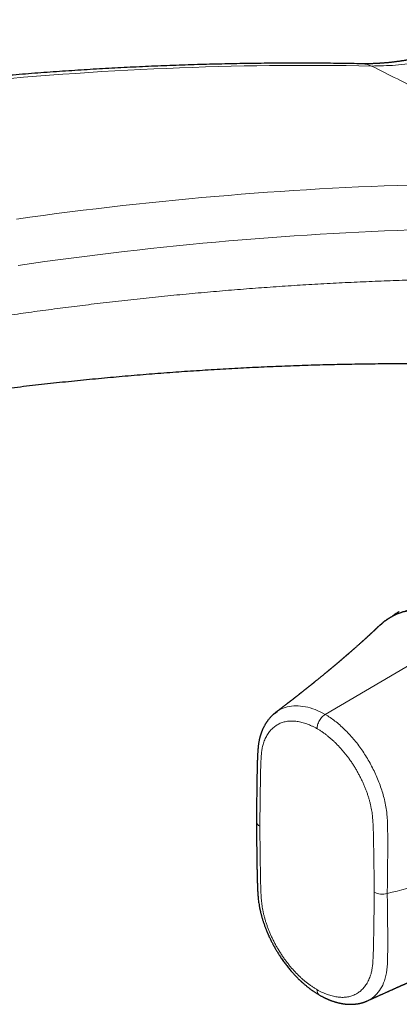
# Model space of a CAD drawing. Header units: millimetres. Extents: x 8 to 757, y 12 to 538.
# Tile 14 of 45: x 649 to 681, y 113 to 197. Entities that reach past the tile are written whole.
import ezdxf

# ---------------------------------------------------------------- set-up
doc = ezdxf.new("R2010")
doc.units = ezdxf.units.MM

msp = doc.modelspace()

# ---------------------------------------------------------------- linework, layer by layer
at = {"color": 7, "linetype": 'Continuous', "lineweight": 30}
for p, q in [((677.662, 193.131), (677.673, 193.131)), ((670.216, 137.875), (670.32, 137.951))]:
    msp.add_line(p, q, dxfattribs=at)
at = {"color": 252, "linetype": 'Continuous', "lineweight": 0}
msp.add_line((687.331, 145.336), (674.528, 137.817), dxfattribs=at)
at = {"color": 252, "linetype": 'Continuous', "lineweight": 0, "flags": 128}
for points in [[(678.455, 192.943), (677.378, 192.963), (676.3, 192.978), (675.22, 192.989), (674.139, 192.996), (673.056, 192.998), (671.972, 192.996), (670.886, 192.991), (669.799, 192.98), (668.711, 192.966), (667.621, 192.947), (666.529, 192.925), (665.436, 192.898), (664.342, 192.866), (663.247, 192.831), (662.15, 192.791), (661.051, 192.747), (659.952, 192.699), (658.851, 192.647), (657.748, 192.59), (656.644, 192.53), (655.539, 192.465), (654.433, 192.395), (653.325, 192.322), (652.216, 192.244), (651.105, 192.162), (649.994, 192.076), (648.881, 191.986), (647.766, 191.892)], [(648.293, 179.931), (649.425, 180.088), (650.557, 180.241), (651.687, 180.391), (652.816, 180.536), (653.944, 180.676), (655.071, 180.813), (656.196, 180.945), (657.321, 181.073), (658.444, 181.197), (659.566, 181.317), (660.686, 181.433), (661.806, 181.544), (662.924, 181.651), (664.041, 181.754), (665.156, 181.853), (666.27, 181.947), (667.383, 182.038), (668.495, 182.124), (669.606, 182.205), (670.715, 182.283), (671.823, 182.356), (672.929, 182.426), (674.034, 182.491), (675.138, 182.551), (676.24, 182.608), (677.341, 182.66), (678.441, 182.708), (679.54, 182.752), (680.637, 182.792), (681.732, 182.827)], [(681.756, 179.004), (680.664, 178.964), (679.571, 178.92), (678.476, 178.873), (677.38, 178.82), (676.283, 178.764), (675.184, 178.704), (674.084, 178.639), (672.983, 178.57), (671.88, 178.497), (670.776, 178.42), (669.67, 178.338), (668.564, 178.253), (667.456, 178.163), (666.346, 178.069), (665.236, 177.97), (664.124, 177.868), (663.011, 177.761), (661.897, 177.651), (660.781, 177.536), (659.665, 177.416), (658.547, 177.293), (657.427, 177.165), (656.307, 177.034), (655.185, 176.898), (654.063, 176.758), (652.939, 176.613), (651.814, 176.465), (650.687, 176.312), (649.56, 176.155), (648.431, 175.994)]]:
    msp.add_lwpolyline(points, dxfattribs=at)
at = {"color": 252, "linetype": 'Continuous', "lineweight": 0}
for centre, radius, start, end in [((669.175, 128.754), 0.496, 185.16444, 246.07063), ((679.392, 124.09), 1.564, 242.97527, 284.93084)]:
    msp.add_arc(centre, radius, start, end, dxfattribs=at)
at = {"color": 7, "linetype": 'Continuous', "lineweight": 30}
for points, knots in [([(691.169, 196.884), (691.169, 196.884), (691.164, 196.882), (691.154, 196.877), (691.136, 196.868), (691.113, 196.856), (691.085, 196.841), (691.049, 196.822), (691.004, 196.799), (690.951, 196.772), (690.893, 196.743), (690.81, 196.701), (690.707, 196.648), (690.586, 196.588), (690.476, 196.533), (690.372, 196.482), (690.269, 196.431), (690.184, 196.39), (690.12, 196.358), (690.078, 196.338), (690.04, 196.32), (690.01, 196.305), (689.987, 196.294), (689.968, 196.285), (689.946, 196.274), (689.913, 196.259), (689.87, 196.238), (689.816, 196.212), (689.751, 196.182), (689.676, 196.146), (689.565, 196.094), (689.42, 196.026), (689.239, 195.943), (689.097, 195.878), (688.998, 195.833), (688.944, 195.809), (688.89, 195.785), (688.835, 195.76), (688.782, 195.737), (688.735, 195.716), (688.696, 195.699), (688.666, 195.686), (688.643, 195.676), (688.623, 195.667), (688.6, 195.657), (688.572, 195.645), (688.539, 195.63), (688.483, 195.606), (688.406, 195.572), (688.31, 195.531), (688.213, 195.49), (688.118, 195.449), (687.975, 195.389), (687.784, 195.31), (687.609, 195.239), (687.5, 195.195), (687.458, 195.178), (687.423, 195.164), (687.395, 195.153), (687.373, 195.145), (687.356, 195.138), (687.338, 195.131), (687.314, 195.121), (687.28, 195.108), (687.235, 195.09), (687.18, 195.068), (687.117, 195.044), (687.051, 195.018), (686.973, 194.988), (686.886, 194.955), (686.793, 194.92), (686.711, 194.889), (686.641, 194.863), (686.58, 194.84), (686.522, 194.819), (686.465, 194.798), (686.409, 194.777), (686.355, 194.758), (686.311, 194.742), (686.276, 194.73), (686.25, 194.72), (686.224, 194.711), (686.195, 194.7), (686.159, 194.688), (686.118, 194.673), (686.072, 194.657), (686.02, 194.639), (685.917, 194.603), (685.766, 194.551), (685.615, 194.5), (685.513, 194.466), (685.459, 194.448), (685.412, 194.433), (685.372, 194.42), (685.34, 194.409), (685.309, 194.399), (685.276, 194.388), (685.232, 194.374), (685.176, 194.357), (685.108, 194.335), (685.033, 194.311), (684.954, 194.287), (684.768, 194.229), (684.59, 194.176), (684.422, 194.127), (684.372, 194.113), (684.33, 194.101), (684.296, 194.091), (684.272, 194.084), (684.253, 194.079), (684.234, 194.074), (684.208, 194.066), (684.176, 194.057), (684.096, 194.035), (683.978, 194.002), (683.823, 193.961), (683.705, 193.93), (683.617, 193.907), (683.56, 193.892), (683.504, 193.878), (683.451, 193.865), (683.403, 193.853), (683.362, 193.842), (683.324, 193.833), (683.284, 193.823), (683.235, 193.811), (683.175, 193.797), (683.108, 193.78), (683.038, 193.764), (682.969, 193.748), (682.902, 193.732), (682.837, 193.717), (682.774, 193.703), (682.714, 193.69), (682.657, 193.677), (682.603, 193.665), (682.554, 193.655), (682.507, 193.644), (682.459, 193.634), (682.407, 193.623), (682.347, 193.611), (682.28, 193.597), (682.208, 193.582), (682.139, 193.569), (682.075, 193.556), (682.014, 193.544), (681.956, 193.533), (681.905, 193.523), (681.862, 193.515), (681.826, 193.509), (681.794, 193.503), (681.76, 193.496), (681.723, 193.49), (681.68, 193.482), (681.634, 193.474), (681.576, 193.464), (681.506, 193.451), (681.425, 193.438), (681.344, 193.424), (681.264, 193.411), (681.196, 193.4), (681.138, 193.391), (681.089, 193.384), (681.041, 193.376), (680.991, 193.369), (680.911, 193.357), (680.805, 193.342), (680.678, 193.324), (680.551, 193.307), (680.423, 193.291), (680.297, 193.276), (680.176, 193.262), (680.056, 193.249), (679.927, 193.236), (679.79, 193.223), (679.645, 193.209), (679.522, 193.199), (679.423, 193.191), (679.348, 193.186), (679.273, 193.181), (679.2, 193.176), (679.122, 193.171), (679.035, 193.166), (678.933, 193.16), (678.824, 193.155), (678.712, 193.15), (678.604, 193.146), (678.5, 193.142), (678.41, 193.14), (678.332, 193.138), (678.263, 193.137), (678.195, 193.135), (678.131, 193.135), (678.078, 193.134), (678.033, 193.134), (677.991, 193.134), (677.941, 193.133), (677.883, 193.133), (677.817, 193.134), (677.742, 193.134), (677.689, 193.135), (677.661, 193.135)], [0, 0, 0, 0, 0.000005, 0.000858, 0.002072, 0.003646, 0.00558, 0.007874, 0.011041, 0.014708, 0.018759, 0.02273, 0.031672, 0.039891, 0.047385, 0.054238, 0.061229, 0.068555, 0.071524, 0.074535, 0.077184, 0.079265, 0.080779, 0.081725, 0.083206, 0.085423, 0.088381, 0.09208, 0.096519, 0.1017, 0.10761, 0.11932, 0.131773, 0.14497, 0.148622, 0.152328, 0.156087, 0.159899, 0.163721, 0.167053, 0.169746, 0.171803, 0.173274, 0.174462, 0.176019, 0.177955, 0.180268, 0.182959, 0.189614, 0.196341, 0.203034, 0.209695, 0.216323, 0.232902, 0.24968, 0.252969, 0.255891, 0.258346, 0.260336, 0.261859, 0.262918, 0.264003, 0.265554, 0.268049, 0.271223, 0.275077, 0.279609, 0.284433, 0.289096, 0.296097, 0.302699, 0.308902, 0.31338, 0.317639, 0.321787, 0.325845, 0.329813, 0.33369, 0.337177, 0.339351, 0.341033, 0.342738, 0.344859, 0.347397, 0.350295, 0.353594, 0.357295, 0.361372, 0.375842, 0.3896, 0.393828, 0.397824, 0.401245, 0.404081, 0.406332, 0.408298, 0.410694, 0.413548, 0.417786, 0.422747, 0.428386, 0.434171, 0.43995, 0.468759, 0.473063, 0.476753, 0.47982, 0.482263, 0.484084, 0.485107, 0.486452, 0.488317, 0.490701, 0.4936, 0.505781, 0.516748, 0.527642, 0.531931, 0.53618, 0.54039, 0.544405, 0.547953, 0.550978, 0.553568, 0.556413, 0.559856, 0.564496, 0.569768, 0.575008, 0.580132, 0.585142, 0.590036, 0.594794, 0.599266, 0.603614, 0.607617, 0.611303, 0.614829, 0.618252, 0.622035, 0.626648, 0.631836, 0.637305, 0.642922, 0.647441, 0.652051, 0.656645, 0.660711, 0.663839, 0.666494, 0.668771, 0.671297, 0.674187, 0.677441, 0.68104, 0.684763, 0.690845, 0.697081, 0.703472, 0.70973, 0.715397, 0.719431, 0.723096, 0.726686, 0.730605, 0.734857, 0.745364, 0.755168, 0.764796, 0.775268, 0.785332, 0.794486, 0.804026, 0.813818, 0.825186, 0.836794, 0.848811, 0.854699, 0.860738, 0.866928, 0.872912, 0.878365, 0.886096, 0.894044, 0.903343, 0.912715, 0.921646, 0.930114, 0.938341, 0.943791, 0.949589, 0.955376, 0.960767, 0.965762, 0.96857, 0.972037, 0.976212, 0.981095, 0.986687, 0.992988, 1, 1, 1, 1]), ([(677.673, 193.134), (677.367, 193.14), (676.721, 193.152), (675.735, 193.167), (674.714, 193.178), (673.692, 193.186), (672.669, 193.19), (671.644, 193.19), (670.618, 193.186), (669.591, 193.179), (668.562, 193.167), (667.532, 193.152), (666.501, 193.134), (665.469, 193.111), (664.435, 193.085), (663.4, 193.055), (662.364, 193.022), (661.327, 192.984), (660.288, 192.943), (659.249, 192.898), (658.208, 192.849), (657.165, 192.797), (656.122, 192.741), (655.077, 192.681), (654.032, 192.617), (652.985, 192.55), (651.937, 192.478), (650.887, 192.403), (649.837, 192.325), (648.785, 192.242), (647.733, 192.156), (646.679, 192.066), (645.624, 191.973), (644.568, 191.875), (643.511, 191.774), (642.452, 191.669), (641.393, 191.56), (640.333, 191.448), (639.271, 191.332), (638.208, 191.212), (637.145, 191.088), (636.08, 190.961), (635.014, 190.83), (633.947, 190.695), (632.879, 190.557), (631.81, 190.414), (630.74, 190.268), (629.669, 190.118), (628.597, 189.965), (627.524, 189.808), (626.45, 189.647), (625.375, 189.482), (624.299, 189.314), (623.222, 189.141), (622.144, 188.966), (621.065, 188.786), (619.985, 188.603), (618.904, 188.416), (617.823, 188.225), (616.74, 188.03), (615.656, 187.832), (614.572, 187.63), (613.486, 187.424), (612.4, 187.215), (611.313, 187.002), (610.224, 186.785), (609.135, 186.565), (608.045, 186.34), (606.955, 186.112), (605.863, 185.881), (604.77, 185.645), (603.677, 185.406), (602.583, 185.164), (601.488, 184.917), (600.392, 184.667), (599.295, 184.413), (598.197, 184.156), (597.099, 183.894), (596, 183.629), (594.9, 183.361), (593.799, 183.088), (592.698, 182.812), (591.596, 182.533), (590.492, 182.249), (589.389, 181.962), (588.284, 181.672), (587.179, 181.377), (586.073, 181.079), (584.966, 180.777), (583.859, 180.472), (582.75, 180.163), (581.642, 179.85), (580.532, 179.534), (579.422, 179.214), (578.311, 178.89), (577.199, 178.562), (576.087, 178.231), (574.974, 177.897), (573.86, 177.558), (572.746, 177.216), (571.631, 176.871), (570.516, 176.521), (569.399, 176.168), (568.283, 175.812), (567.481, 175.554), (567.052, 175.414), (566.996, 175.396)], [0, 0, 0, 0, 0.00875, 0.018442, 0.028134, 0.037827, 0.04752, 0.057213, 0.066907, 0.076601, 0.086295, 0.095989, 0.105684, 0.115379, 0.125074, 0.13477, 0.144466, 0.154162, 0.163859, 0.173555, 0.183252, 0.192949, 0.202647, 0.212345, 0.222043, 0.231741, 0.24144, 0.251139, 0.260838, 0.270537, 0.280237, 0.289936, 0.299637, 0.309337, 0.319037, 0.328738, 0.338439, 0.348141, 0.357842, 0.367544, 0.377246, 0.386948, 0.39665, 0.406353, 0.416056, 0.425759, 0.435462, 0.445166, 0.454869, 0.464573, 0.474277, 0.483981, 0.493686, 0.503391, 0.513095, 0.5228, 0.532506, 0.542211, 0.551917, 0.561622, 0.571328, 0.581034, 0.590741, 0.600447, 0.610154, 0.61986, 0.629567, 0.639275, 0.648982, 0.658689, 0.668397, 0.678104, 0.687812, 0.69752, 0.707228, 0.716937, 0.726645, 0.736354, 0.746062, 0.755771, 0.76548, 0.775189, 0.784898, 0.794608, 0.804317, 0.814027, 0.823736, 0.833446, 0.843156, 0.852866, 0.862576, 0.872286, 0.881997, 0.891707, 0.901418, 0.911128, 0.920839, 0.93055, 0.940261, 0.949972, 0.959683, 0.969394, 0.979105, 0.988816, 0.998528, 1, 1, 1, 1]), ([(588.909, 152.965), (589.05, 153.008), (589.55, 153.159), (590.407, 153.417), (591.48, 153.737), (592.552, 154.052), (593.624, 154.365), (594.694, 154.673), (595.764, 154.978), (596.833, 155.28), (597.901, 155.578), (598.969, 155.872), (600.036, 156.163), (601.101, 156.45), (602.167, 156.733), (603.231, 157.013), (604.294, 157.29), (605.357, 157.562), (606.418, 157.831), (607.479, 158.097), (608.539, 158.358), (609.598, 158.617), (610.657, 158.871), (611.714, 159.122), (612.771, 159.37), (613.826, 159.613), (614.881, 159.853), (615.935, 160.09), (616.988, 160.323), (618.04, 160.552), (619.091, 160.778), (620.141, 161), (621.19, 161.218), (622.239, 161.433), (623.286, 161.644), (624.333, 161.851), (625.378, 162.055), (626.423, 162.256), (627.466, 162.452), (628.509, 162.645), (629.55, 162.834), (630.591, 163.02), (631.63, 163.202), (632.669, 163.38), (633.707, 163.555), (634.743, 163.726), (635.779, 163.894), (636.813, 164.058), (637.847, 164.218), (638.879, 164.374), (639.91, 164.527), (640.941, 164.677), (641.97, 164.822), (642.998, 164.964), (644.025, 165.102), (645.051, 165.237), (646.076, 165.368), (647.1, 165.495), (648.123, 165.619), (649.145, 165.739), (650.166, 165.856), (651.185, 165.968), (652.203, 166.077), (653.221, 166.183), (654.237, 166.285), (655.252, 166.383), (656.266, 166.477), (657.278, 166.568), (658.29, 166.655), (659.3, 166.739), (660.309, 166.818), (661.317, 166.895), (662.324, 166.967), (663.33, 167.036), (664.334, 167.101), (665.338, 167.163), (666.34, 167.22), (667.341, 167.275), (668.34, 167.325), (669.339, 167.372), (670.336, 167.415), (671.332, 167.455), (672.327, 167.491), (673.32, 167.523), (674.313, 167.551), (675.304, 167.576), (676.293, 167.597), (677.282, 167.615), (678.269, 167.629), (679.255, 167.639), (680.24, 167.645), (681.223, 167.648), (682.205, 167.647), (683.186, 167.643), (684.166, 167.635), (685.144, 167.623), (686.121, 167.607), (687.096, 167.588), (688.07, 167.565), (689.043, 167.539), (690.015, 167.508), (690.985, 167.474), (691.954, 167.437), (692.921, 167.396), (693.887, 167.351), (694.852, 167.302), (695.815, 167.25), (696.777, 167.194), (697.738, 167.134), (698.697, 167.071), (699.655, 167.004), (700.611, 166.933), (701.566, 166.859), (702.52, 166.781), (703.447, 166.702), (704.056, 166.646), (704.347, 166.62)], [0, 0, 0, 0, 0.003477, 0.012266, 0.021055, 0.029844, 0.038634, 0.047424, 0.056214, 0.065004, 0.073796, 0.082587, 0.091379, 0.100171, 0.108963, 0.117756, 0.12655, 0.135343, 0.144138, 0.152932, 0.161727, 0.170523, 0.179319, 0.188115, 0.196912, 0.205709, 0.214507, 0.223306, 0.232105, 0.240904, 0.249704, 0.258504, 0.267306, 0.276107, 0.284909, 0.293712, 0.302515, 0.311319, 0.320124, 0.328929, 0.337735, 0.346541, 0.355348, 0.364156, 0.372964, 0.381773, 0.390583, 0.399393, 0.408204, 0.417016, 0.425829, 0.434642, 0.443456, 0.452271, 0.461087, 0.469903, 0.47872, 0.487538, 0.496357, 0.505176, 0.513997, 0.522818, 0.53164, 0.540463, 0.549287, 0.558112, 0.566937, 0.575764, 0.584591, 0.59342, 0.602249, 0.611079, 0.619911, 0.628743, 0.637576, 0.64641, 0.655245, 0.664081, 0.672919, 0.681757, 0.690596, 0.699437, 0.708278, 0.71712, 0.725964, 0.734809, 0.743654, 0.752501, 0.761349, 0.770199, 0.779049, 0.7879, 0.796753, 0.805607, 0.814462, 0.823318, 0.832175, 0.841034, 0.849894, 0.858755, 0.867617, 0.876481, 0.885345, 0.894211, 0.903079, 0.911947, 0.920817, 0.929688, 0.938561, 0.947434, 0.95631, 0.965186, 0.974064, 0.982943, 0.991823, 1, 1, 1, 1]), ([(687.533, 145.358), (687.508, 145.372), (687.459, 145.4), (687.39, 145.439), (687.326, 145.475), (687.264, 145.509), (687.199, 145.544), (687.115, 145.589), (687.012, 145.643), (686.888, 145.707), (686.745, 145.778), (686.586, 145.854), (686.415, 145.933), (686.247, 146.007), (686.096, 146.071), (685.965, 146.124), (685.856, 146.167), (685.77, 146.2), (685.706, 146.223), (685.664, 146.239), (685.628, 146.252), (685.6, 146.262), (685.576, 146.27), (685.551, 146.279), (685.519, 146.291), (685.476, 146.305), (685.424, 146.323), (685.362, 146.344), (685.292, 146.367), (685.219, 146.39), (685.147, 146.412), (685.053, 146.44), (684.94, 146.473), (684.811, 146.508), (684.693, 146.538), (684.585, 146.564), (684.486, 146.587), (684.394, 146.607), (684.318, 146.623), (684.255, 146.636), (684.206, 146.645), (684.163, 146.653), (684.125, 146.66), (684.084, 146.667), (684.035, 146.675), (683.975, 146.685), (683.897, 146.697), (683.801, 146.711), (683.69, 146.725), (683.576, 146.737), (683.458, 146.749), (683.338, 146.758), (683.236, 146.764), (683.156, 146.768), (683.102, 146.77), (683.056, 146.772), (683.019, 146.773), (682.992, 146.773), (682.973, 146.773), (682.956, 146.774), (682.935, 146.774), (682.909, 146.774), (682.858, 146.774), (682.785, 146.774), (682.692, 146.772), (682.599, 146.769), (682.507, 146.764), (682.416, 146.759), (682.327, 146.752), (682.24, 146.744), (682.148, 146.734), (682.053, 146.722), (681.956, 146.708), (681.861, 146.694), (681.765, 146.677), (681.645, 146.654), (681.505, 146.624), (681.35, 146.585), (681.201, 146.544), (681.058, 146.5), (680.92, 146.453), (680.792, 146.406), (680.672, 146.358), (680.558, 146.309), (680.443, 146.257), (680.326, 146.2), (680.226, 146.148), (680.141, 146.102), (680.073, 146.064), (680.007, 146.025), (679.95, 145.99), (679.902, 145.96), (679.863, 145.936), (679.828, 145.912), (679.785, 145.884), (679.733, 145.849), (679.67, 145.805), (679.601, 145.755), (679.528, 145.701), (679.453, 145.641), (679.383, 145.585), (679.321, 145.533), (679.267, 145.487), (679.217, 145.442), (679.174, 145.403), (679.139, 145.371), (679.113, 145.346), (679.093, 145.328), (679.082, 145.317), (679.079, 145.314)], [0, 0, 0, 0, 0.008051, 0.015236, 0.021595, 0.027998, 0.034799, 0.041998, 0.054113, 0.067211, 0.080832, 0.098908, 0.116784, 0.134463, 0.151879, 0.164187, 0.175731, 0.18651, 0.191325, 0.195898, 0.199723, 0.202705, 0.204847, 0.207206, 0.210629, 0.215114, 0.220663, 0.227275, 0.234805, 0.242735, 0.250418, 0.257855, 0.272696, 0.286447, 0.299105, 0.310672, 0.321278, 0.331144, 0.340272, 0.346119, 0.351575, 0.356207, 0.359938, 0.36413, 0.369469, 0.375956, 0.383592, 0.395252, 0.407441, 0.420038, 0.433043, 0.446454, 0.460271, 0.467295, 0.473369, 0.478488, 0.482652, 0.48586, 0.487711, 0.489309, 0.491579, 0.494574, 0.498293, 0.508815, 0.519546, 0.530231, 0.540869, 0.551399, 0.561766, 0.571969, 0.582007, 0.594183, 0.60571, 0.616659, 0.628134, 0.64051, 0.660113, 0.679334, 0.69799, 0.716133, 0.733796, 0.751065, 0.765866, 0.780955, 0.796391, 0.8122, 0.828607, 0.837949, 0.847516, 0.857137, 0.865912, 0.872121, 0.877727, 0.882755, 0.8879, 0.89653, 0.906162, 0.916751, 0.928036, 0.939978, 0.952577, 0.961252, 0.970213, 0.978866, 0.986254, 0.991163, 0.995287, 0.998628, 1, 1, 1, 1]), ([(680.816, 146.565), (680.785, 146.546), (680.713, 146.503), (680.601, 146.43), (680.48, 146.348), (680.362, 146.262), (680.268, 146.19), (680.214, 146.146), (680.199, 146.133)], [0, 0, 0, 0, 0.143561, 0.337225, 0.530913, 0.724649, 0.918457, 1, 1, 1, 1]), ([(679.077, 145.314), (679.077, 145.313), (679.07, 145.307), (679.057, 145.294), (679.039, 145.277), (679.022, 145.261), (679.006, 145.246), (678.988, 145.228), (678.967, 145.209), (678.946, 145.188), (678.924, 145.167), (678.903, 145.147), (678.881, 145.127), (678.858, 145.105), (678.836, 145.084), (678.815, 145.064), (678.793, 145.043), (678.768, 145.02), (678.742, 144.995), (678.716, 144.97), (678.687, 144.943), (678.658, 144.916), (678.627, 144.887), (678.598, 144.859), (678.569, 144.833), (678.543, 144.808), (678.515, 144.782), (678.488, 144.756), (678.46, 144.731), (678.434, 144.706), (678.407, 144.681), (678.38, 144.656), (678.353, 144.631), (678.325, 144.605), (678.294, 144.577), (678.263, 144.548), (678.232, 144.519), (678.202, 144.491), (678.172, 144.464), (678.145, 144.439), (678.12, 144.416), (678.096, 144.394), (678.073, 144.373), (678.047, 144.349), (678.016, 144.321), (677.983, 144.29), (677.949, 144.26), (677.919, 144.232), (677.893, 144.208), (677.868, 144.186), (677.844, 144.164), (677.819, 144.141), (677.792, 144.117), (677.765, 144.092), (677.738, 144.068), (677.712, 144.044), (677.685, 144.019), (677.653, 143.991), (677.621, 143.962), (677.59, 143.934), (677.561, 143.908), (677.533, 143.883), (677.506, 143.859), (677.461, 143.818), (677.399, 143.763), (677.325, 143.696), (677.253, 143.632), (677.182, 143.569), (677.108, 143.504), (677.048, 143.45), (677, 143.408), (676.964, 143.376), (676.925, 143.342), (676.888, 143.309), (676.854, 143.28), (676.826, 143.255), (676.802, 143.234), (676.777, 143.212), (676.749, 143.187), (676.717, 143.159), (676.681, 143.128), (676.645, 143.097), (676.611, 143.067), (676.58, 143.04), (676.55, 143.014), (676.522, 142.989), (676.492, 142.964), (676.463, 142.938), (676.432, 142.912), (676.402, 142.886), (676.373, 142.86), (676.346, 142.837), (676.324, 142.818), (676.3, 142.797), (676.272, 142.773), (676.237, 142.743), (676.202, 142.713), (676.167, 142.682), (676.132, 142.652), (676.098, 142.623), (676.067, 142.596), (676.039, 142.573), (676.014, 142.551), (675.987, 142.528), (675.954, 142.5), (675.916, 142.468), (675.874, 142.432), (675.834, 142.397), (675.799, 142.368), (675.771, 142.344), (675.746, 142.322), (675.718, 142.299), (675.685, 142.271), (675.646, 142.237), (675.608, 142.205), (675.573, 142.176), (675.544, 142.151), (675.518, 142.129), (675.488, 142.104), (675.45, 142.072), (675.409, 142.037), (675.371, 142.005), (675.335, 141.975), (675.297, 141.943), (675.259, 141.911), (675.223, 141.881), (675.191, 141.854), (675.161, 141.829), (675.129, 141.802), (675.091, 141.77), (675.046, 141.733), (675.001, 141.695), (674.956, 141.658), (674.915, 141.624), (674.882, 141.596), (674.853, 141.572), (674.826, 141.55), (674.796, 141.525), (674.764, 141.498), (674.73, 141.47), (674.697, 141.443), (674.657, 141.41), (674.607, 141.368), (674.551, 141.322), (674.494, 141.275), (674.437, 141.229), (674.376, 141.178), (674.308, 141.122), (674.236, 141.063), (674.158, 141), (674.077, 140.933), (673.991, 140.863), (673.904, 140.792), (673.819, 140.723), (673.741, 140.66), (673.677, 140.608), (673.621, 140.563), (673.57, 140.522), (673.519, 140.481), (673.469, 140.441), (673.421, 140.402), (673.372, 140.362), (673.322, 140.322), (673.276, 140.286), (673.237, 140.254), (673.205, 140.229), (673.174, 140.204), (673.141, 140.178), (673.104, 140.148), (673.063, 140.115), (673.022, 140.083), (672.981, 140.05), (672.938, 140.016), (672.894, 139.98), (672.848, 139.944), (672.799, 139.905), (672.751, 139.867), (672.709, 139.833), (672.672, 139.804), (672.634, 139.774), (672.59, 139.739), (672.538, 139.698), (672.483, 139.654), (672.434, 139.616), (672.393, 139.584), (672.362, 139.559), (672.332, 139.536), (672.305, 139.515), (672.28, 139.495), (672.255, 139.475), (672.227, 139.453), (672.197, 139.429), (672.165, 139.404), (672.131, 139.378), (672.099, 139.353), (672.07, 139.33), (672.04, 139.307), (672.006, 139.28), (671.964, 139.247), (671.918, 139.211), (671.872, 139.175), (671.828, 139.141), (671.785, 139.107), (671.745, 139.076), (671.708, 139.047), (671.673, 139.02), (671.636, 138.991), (671.599, 138.962), (671.566, 138.937), (671.539, 138.916), (671.516, 138.898), (671.492, 138.879), (671.464, 138.857), (671.428, 138.829), (671.388, 138.798), (671.348, 138.768), (671.314, 138.741), (671.284, 138.718), (671.256, 138.697), (671.226, 138.673), (671.178, 138.637), (671.116, 138.588), (671.041, 138.531), (670.969, 138.475), (670.898, 138.421), (670.825, 138.364), (670.751, 138.308), (670.682, 138.255), (670.629, 138.215), (670.588, 138.183), (670.552, 138.156), (670.515, 138.128), (670.48, 138.101), (670.448, 138.076), (670.419, 138.054), (670.393, 138.034), (670.367, 138.014), (670.339, 137.993), (670.318, 137.977), (670.307, 137.969), (670.307, 137.968)], [0, 0, 0, 0, 0.000092, 0.003051, 0.006031, 0.00812, 0.010452, 0.013268, 0.016485, 0.019543, 0.023045, 0.026063, 0.02909, 0.032608, 0.036035, 0.038983, 0.041774, 0.045885, 0.049565, 0.05325, 0.057285, 0.061774, 0.065849, 0.070302, 0.074245, 0.077927, 0.081523, 0.08571, 0.089457, 0.092993, 0.096753, 0.100715, 0.104072, 0.107952, 0.112229, 0.116591, 0.120563, 0.124965, 0.128884, 0.132447, 0.135946, 0.138884, 0.141983, 0.145327, 0.149314, 0.154205, 0.158693, 0.162612, 0.166022, 0.169173, 0.172262, 0.175467, 0.178963, 0.182743, 0.186244, 0.18916, 0.192849, 0.19701, 0.201297, 0.205304, 0.208989, 0.212489, 0.215852, 0.219288, 0.229654, 0.239468, 0.24742, 0.256805, 0.265915, 0.274975, 0.27912, 0.283615, 0.288418, 0.293211, 0.297549, 0.300619, 0.303472, 0.306494, 0.309792, 0.313583, 0.318225, 0.322646, 0.326742, 0.330492, 0.33403, 0.337413, 0.340748, 0.34464, 0.347986, 0.351626, 0.355386, 0.358574, 0.36112, 0.363444, 0.367108, 0.371155, 0.375708, 0.379525, 0.383657, 0.387918, 0.391568, 0.394636, 0.397529, 0.400393, 0.404367, 0.408797, 0.413689, 0.419043, 0.422816, 0.42593, 0.428789, 0.431556, 0.435585, 0.440124, 0.445196, 0.448577, 0.452111, 0.455108, 0.45749, 0.4626, 0.468014, 0.471454, 0.475684, 0.48022, 0.484584, 0.488553, 0.492169, 0.495414, 0.498674, 0.503239, 0.508279, 0.513541, 0.518624, 0.523213, 0.527189, 0.529807, 0.532833, 0.536213, 0.539795, 0.543567, 0.547407, 0.550787, 0.55687, 0.563844, 0.569479, 0.575675, 0.582327, 0.589751, 0.597772, 0.605801, 0.615107, 0.624299, 0.633509, 0.643172, 0.651631, 0.658669, 0.663602, 0.669421, 0.674805, 0.679944, 0.685114, 0.690246, 0.695561, 0.700864, 0.704704, 0.707971, 0.71092, 0.714375, 0.718323, 0.722681, 0.727055, 0.731114, 0.73573, 0.74036, 0.74496, 0.750073, 0.755509, 0.759772, 0.763282, 0.766916, 0.771582, 0.776998, 0.78286, 0.788604, 0.792064, 0.795304, 0.798317, 0.801075, 0.803547, 0.805963, 0.808892, 0.811994, 0.815279, 0.818724, 0.822181, 0.825119, 0.827532, 0.831251, 0.835468, 0.840414, 0.845132, 0.849328, 0.853752, 0.858261, 0.861565, 0.86494, 0.868729, 0.872637, 0.876091, 0.878501, 0.880778, 0.883012, 0.885792, 0.889247, 0.893783, 0.897729, 0.901099, 0.904007, 0.906555, 0.909519, 0.913066, 0.920612, 0.928209, 0.935193, 0.942028, 0.949075, 0.956938, 0.963854, 0.969358, 0.972383, 0.976087, 0.97974, 0.983194, 0.986416, 0.989207, 0.991544, 0.994074, 0.996814, 0.999833, 1, 1, 1, 1]), ([(670.201, 137.885), (670.191, 137.877), (670.169, 137.858), (670.136, 137.829), (670.102, 137.799), (670.067, 137.767), (670.03, 137.732), (669.989, 137.692), (669.947, 137.65), (669.894, 137.595), (669.833, 137.527), (669.762, 137.444), (669.693, 137.359), (669.634, 137.281), (669.584, 137.211), (669.542, 137.151), (669.505, 137.094), (669.472, 137.042), (669.442, 136.994), (669.411, 136.941), (669.376, 136.881), (669.34, 136.814), (669.304, 136.746), (669.273, 136.684), (669.246, 136.627), (669.218, 136.568), (669.188, 136.5), (669.158, 136.428), (669.131, 136.361), (669.108, 136.301), (669.089, 136.248), (669.069, 136.192), (669.048, 136.131), (669.028, 136.068), (669.01, 136.01), (668.994, 135.954), (668.978, 135.899), (668.962, 135.839), (668.946, 135.776), (668.93, 135.706), (668.913, 135.631), (668.897, 135.551), (668.882, 135.468), (668.866, 135.377), (668.852, 135.279), (668.839, 135.187), (668.83, 135.108), (668.822, 135.041), (668.816, 134.981), (668.811, 134.925), (668.806, 134.868), (668.801, 134.808), (668.796, 134.734), (668.789, 134.642), (668.783, 134.531), (668.776, 134.409), (668.767, 134.214), (668.756, 133.954), (668.746, 133.635), (668.74, 133.399), (668.736, 133.246), (668.735, 133.176), (668.733, 133.114), (668.732, 133.061), (668.731, 133.017), (668.731, 132.981), (668.73, 132.95), (668.729, 132.919), (668.729, 132.877), (668.728, 132.82), (668.726, 132.75), (668.725, 132.673), (668.724, 132.592), (668.722, 132.507), (668.721, 132.401), (668.719, 132.271), (668.716, 132.116), (668.714, 131.965), (668.711, 131.819), (668.709, 131.678), (668.707, 131.526), (668.705, 131.363), (668.702, 131.192), (668.7, 131.011), (668.697, 130.821), (668.695, 130.622), (668.692, 130.398), (668.69, 130.148), (668.687, 129.871), (668.685, 129.579), (668.683, 129.274), (668.682, 128.982), (668.681, 128.792), (668.681, 128.709)], [0, 0, 0, 0, 0.0049412, 0.0103532, 0.0157184, 0.0206394, 0.0268202, 0.0333797, 0.0404106, 0.0474131, 0.0596453, 0.0719342, 0.0847882, 0.0972168, 0.1053309, 0.1138945, 0.122119, 0.1284221, 0.1345262, 0.1413523, 0.1490269, 0.1578749, 0.1667649, 0.1745914, 0.1807335, 0.1878284, 0.1962833, 0.2049945, 0.2135683, 0.2198749, 0.2256978, 0.2319298, 0.239132, 0.2465915, 0.2530907, 0.2586099, 0.2649923, 0.2714372, 0.2781033, 0.2850304, 0.2937404, 0.3020363, 0.3101064, 0.3200647, 0.3305882, 0.340564, 0.3483555, 0.3550016, 0.3608921, 0.3666603, 0.3723376, 0.37843, 0.3851499, 0.3953996, 0.4068035, 0.4193521, 0.4330382, 0.4666517, 0.4992273, 0.5307514, 0.5387484, 0.5459263, 0.5522287, 0.5576573, 0.5622137, 0.5658409, 0.5686815, 0.5716884, 0.5752152, 0.5815482, 0.5889637, 0.5968481, 0.6051049, 0.6137338, 0.622735, 0.6376319, 0.6534504, 0.6701977, 0.6836616, 0.6980926, 0.7135703, 0.7300953, 0.7476682, 0.765948, 0.7852401, 0.8055453, 0.8268643, 0.8535672, 0.8817098, 0.9112935, 0.9423196, 0.9747895, 1, 1, 1, 1]), ([(670.319, 137.979), (670.303, 137.967), (670.274, 137.944), (670.235, 137.913), (670.213, 137.896), (670.202, 137.886), (670.201, 137.885)], [0, 0, 0, 0, 0.358329, 0.681198, 0.982157, 1, 1, 1, 1]), ([(668.681, 128.709), (668.681, 128.647), (668.682, 128.498), (668.682, 128.266), (668.684, 128.017), (668.685, 127.78), (668.687, 127.556), (668.689, 127.345), (668.691, 127.147), (668.693, 126.961), (668.695, 126.785), (668.697, 126.62), (668.699, 126.466), (668.7, 126.323), (668.702, 126.193), (668.704, 126.075), (668.705, 125.97), (668.707, 125.876), (668.708, 125.794), (668.709, 125.727), (668.71, 125.675), (668.71, 125.635), (668.711, 125.6), (668.711, 125.571), (668.712, 125.546), (668.712, 125.521), (668.713, 125.491), (668.713, 125.451), (668.714, 125.397), (668.715, 125.328), (668.716, 125.249), (668.718, 125.165), (668.721, 124.978), (668.725, 124.689), (668.73, 124.38), (668.735, 124.151), (668.738, 124.003), (668.742, 123.848), (668.747, 123.687), (668.752, 123.52), (668.758, 123.346), (668.764, 123.166), (668.771, 123.011), (668.777, 122.886), (668.781, 122.797), (668.786, 122.719), (668.79, 122.652), (668.793, 122.596), (668.796, 122.552), (668.799, 122.511), (668.802, 122.466), (668.806, 122.41), (668.811, 122.344), (668.818, 122.267), (668.83, 122.141), (668.849, 121.967), (668.879, 121.748), (668.906, 121.578), (668.928, 121.46), (668.94, 121.397), (668.951, 121.342), (668.96, 121.296), (668.968, 121.257), (668.975, 121.225), (668.982, 121.192), (668.991, 121.152), (669.003, 121.099), (669.018, 121.036), (669.035, 120.961), (669.056, 120.879), (669.082, 120.777), (669.113, 120.661), (669.149, 120.535), (669.185, 120.412), (669.222, 120.292), (669.262, 120.171), (669.303, 120.045), (669.35, 119.912), (669.395, 119.788), (669.437, 119.674), (669.475, 119.577), (669.511, 119.484), (669.545, 119.4), (669.575, 119.327), (669.597, 119.275), (669.612, 119.239), (669.623, 119.214), (669.636, 119.183), (669.653, 119.143), (669.674, 119.097), (669.695, 119.048), (669.717, 118.999), (669.753, 118.919), (669.803, 118.812), (669.869, 118.673), (669.935, 118.54), (669.999, 118.414), (670.056, 118.304), (670.106, 118.21), (670.149, 118.131), (670.185, 118.065), (670.218, 118.006), (670.256, 117.938), (670.304, 117.854), (670.364, 117.751), (670.431, 117.64), (670.503, 117.522), (670.581, 117.398), (670.667, 117.265), (670.761, 117.122), (670.865, 116.97), (670.972, 116.819), (671.081, 116.669), (671.192, 116.522), (671.31, 116.371), (671.429, 116.223), (671.545, 116.083), (671.657, 115.953), (671.763, 115.833), (671.864, 115.721), (671.955, 115.624), (672.035, 115.54), (672.105, 115.469), (672.171, 115.402), (672.233, 115.34), (672.285, 115.289), (672.325, 115.251), (672.354, 115.223), (672.379, 115.199), (672.401, 115.178), (672.42, 115.16), (672.441, 115.141), (672.467, 115.116), (672.501, 115.085), (672.542, 115.048), (672.591, 115.003), (672.647, 114.954), (672.718, 114.891), (672.8, 114.822), (672.887, 114.748), (672.971, 114.68), (673.049, 114.618), (673.122, 114.561), (673.189, 114.51), (673.251, 114.464), (673.312, 114.419), (673.377, 114.372), (673.447, 114.321), (673.523, 114.269), (673.603, 114.215), (673.686, 114.16), (673.775, 114.103), (673.864, 114.048), (673.951, 113.995), (674.008, 113.962), (674.035, 113.947)], [0, 0, 0, 0, 0.012287, 0.029536, 0.045991, 0.061654, 0.076524, 0.090358, 0.103429, 0.115738, 0.127284, 0.138259, 0.148444, 0.157841, 0.16645, 0.174271, 0.181187, 0.187343, 0.192762, 0.197504, 0.200473, 0.203099, 0.205382, 0.207323, 0.208922, 0.210372, 0.212281, 0.21469, 0.21843, 0.222961, 0.22828, 0.23393, 0.239599, 0.265134, 0.291064, 0.300425, 0.310108, 0.320187, 0.330666, 0.341547, 0.352835, 0.364506, 0.376442, 0.382824, 0.388514, 0.393508, 0.3978, 0.401333, 0.404021, 0.406203, 0.409023, 0.412489, 0.416616, 0.42142, 0.42664, 0.439982, 0.453314, 0.466557, 0.470783, 0.474531, 0.477798, 0.480585, 0.482893, 0.484723, 0.486333, 0.488785, 0.491898, 0.495671, 0.500103, 0.505185, 0.510407, 0.518271, 0.525717, 0.532748, 0.540033, 0.546984, 0.554359, 0.562247, 0.570648, 0.576426, 0.58241, 0.588035, 0.593013, 0.597346, 0.601032, 0.602388, 0.60373, 0.605554, 0.607927, 0.610824, 0.613815, 0.616742, 0.619603, 0.628173, 0.636101, 0.644702, 0.652395, 0.65918, 0.664904, 0.669772, 0.673783, 0.677138, 0.68085, 0.686464, 0.692932, 0.700255, 0.707518, 0.715466, 0.724099, 0.73342, 0.743427, 0.754103, 0.763762, 0.773908, 0.784541, 0.795248, 0.805433, 0.814928, 0.823918, 0.832407, 0.840395, 0.846425, 0.852135, 0.857525, 0.862595, 0.86726, 0.869924, 0.872266, 0.874284, 0.875978, 0.877349, 0.878913, 0.88096, 0.883602, 0.886842, 0.89068, 0.895116, 0.899977, 0.907271, 0.914055, 0.920328, 0.926481, 0.932046, 0.937114, 0.941728, 0.946068, 0.950943, 0.956337, 0.961996, 0.967917, 0.974178, 0.980682, 0.98752, 0.994059, 1, 1, 1, 1]), ([(678.09, 113.447), (678.09, 113.447), (678.115, 113.458), (678.166, 113.481), (678.247, 113.519), (678.332, 113.557), (678.419, 113.596), (678.502, 113.634), (678.584, 113.672), (678.668, 113.709), (678.752, 113.747), (678.832, 113.784), (678.909, 113.818), (678.985, 113.853), (679.065, 113.889), (679.149, 113.927), (679.233, 113.965), (679.314, 114.001), (679.391, 114.036), (679.472, 114.073), (679.562, 114.113), (679.661, 114.158), (679.758, 114.201), (679.847, 114.241), (679.929, 114.278), (680.008, 114.313), (680.092, 114.351), (680.168, 114.385), (680.233, 114.415), (680.284, 114.437), (680.329, 114.457), (680.371, 114.476), (680.421, 114.499), (680.484, 114.527), (680.556, 114.559), (680.629, 114.592), (680.699, 114.623), (680.764, 114.652), (680.822, 114.678), (680.873, 114.701), (680.924, 114.723), (680.979, 114.748), (681.038, 114.774), (681.096, 114.8), (681.146, 114.822), (681.188, 114.841), (681.22, 114.855), (681.25, 114.868), (681.277, 114.88), (681.304, 114.892), (681.333, 114.905), (681.37, 114.922), (681.413, 114.941), (681.459, 114.961), (681.503, 114.981), (681.545, 115), (681.592, 115.02), (681.642, 115.042), (681.693, 115.065), (681.735, 115.084), (681.769, 115.099), (681.797, 115.111), (681.828, 115.125), (681.868, 115.142), (681.914, 115.163), (681.968, 115.187), (682.025, 115.212), (682.085, 115.238), (682.143, 115.264), (682.195, 115.287), (682.238, 115.306), (682.274, 115.322), (682.311, 115.338), (682.357, 115.359), (682.412, 115.383), (682.472, 115.409), (682.528, 115.434), (682.576, 115.455), (682.613, 115.471), (682.643, 115.485), (682.671, 115.497), (682.704, 115.511), (682.748, 115.531), (682.803, 115.555), (682.856, 115.578), (682.905, 115.599), (682.948, 115.618), (682.992, 115.638), (683.035, 115.657), (683.074, 115.674), (683.106, 115.688), (683.132, 115.699), (683.162, 115.712), (683.202, 115.73), (683.258, 115.754), (683.324, 115.783), (683.401, 115.817), (683.482, 115.852), (683.558, 115.885), (683.629, 115.916), (683.701, 115.948), (683.779, 115.982), (683.857, 116.016), (683.933, 116.049), (684.026, 116.089), (684.132, 116.136), (684.255, 116.189), (684.38, 116.243), (684.512, 116.3), (684.627, 116.35), (684.723, 116.392), (684.792, 116.422), (684.851, 116.447), (684.902, 116.469), (684.95, 116.49), (685, 116.512), (685.061, 116.538), (685.128, 116.567), (685.197, 116.597), (685.255, 116.621), (685.297, 116.64), (685.332, 116.654), (685.365, 116.669), (685.406, 116.686), (685.449, 116.705), (685.492, 116.723), (685.532, 116.74), (685.568, 116.756), (685.604, 116.771), (685.636, 116.785), (685.667, 116.798), (685.698, 116.812), (685.733, 116.827), (685.882, 116.891), (686.125, 116.994), (686.456, 117.136), (686.772, 117.27), (687.092, 117.406), (687.413, 117.542), (687.736, 117.678), (687.966, 117.774), (688.107, 117.834), (688.161, 117.856), (688.222, 117.882), (688.289, 117.91), (688.358, 117.939), (688.424, 117.967), (688.483, 117.991), (688.537, 118.014), (688.583, 118.033), (688.621, 118.049), (688.66, 118.066), (688.706, 118.085), (688.761, 118.107), (688.818, 118.131), (688.872, 118.154), (688.921, 118.174), (688.963, 118.192), (688.997, 118.206), (689.034, 118.221), (689.08, 118.24), (689.138, 118.264), (689.204, 118.292), (689.277, 118.322), (689.351, 118.353), (689.423, 118.383), (689.506, 118.417), (689.602, 118.457), (689.715, 118.504), (689.85, 118.559), (690, 118.621), (690.161, 118.688), (690.325, 118.755), (690.484, 118.82), (690.649, 118.888), (690.806, 118.952), (690.948, 119.01), (691.069, 119.059), (691.172, 119.101), (691.264, 119.139), (691.339, 119.169), (691.394, 119.192), (691.439, 119.21), (691.478, 119.226), (691.515, 119.241), (691.557, 119.258), (691.608, 119.279), (691.661, 119.3), (691.714, 119.322), (691.76, 119.34), (691.803, 119.358), (691.839, 119.372), (691.87, 119.385), (691.899, 119.396), (691.929, 119.409), (691.963, 119.422), (692.001, 119.438), (692.045, 119.455), (692.095, 119.476), (692.148, 119.497), (692.199, 119.518), (692.24, 119.534), (692.275, 119.548), (692.307, 119.561), (692.339, 119.574), (692.376, 119.589), (692.425, 119.609), (692.489, 119.634), (692.56, 119.663), (692.623, 119.688), (692.674, 119.709), (692.724, 119.729), (692.779, 119.751), (692.839, 119.775), (692.909, 119.803), (692.987, 119.834), (693.073, 119.869), (693.154, 119.901), (693.219, 119.927), (693.268, 119.946), (693.302, 119.96), (693.337, 119.974), (693.377, 119.99), (693.427, 120.01), (693.487, 120.034), (693.549, 120.058), (693.606, 120.081), (693.652, 120.099), (693.69, 120.114), (693.718, 120.126), (693.743, 120.135), (693.769, 120.146), (693.807, 120.161), (693.855, 120.18), (693.891, 120.194), (693.911, 120.202)], [0, 0, 0, 0, 0.000007, 0.004828, 0.00993, 0.015987, 0.021425, 0.02687, 0.032155, 0.037619, 0.043193, 0.048501, 0.053311, 0.058165, 0.063422, 0.068878, 0.074447, 0.079799, 0.084649, 0.089467, 0.095659, 0.102115, 0.108654, 0.114646, 0.119399, 0.124509, 0.129978, 0.135683, 0.139351, 0.142675, 0.14554, 0.14804, 0.150889, 0.155247, 0.160092, 0.164828, 0.169441, 0.173736, 0.177382, 0.180625, 0.183685, 0.187298, 0.191237, 0.195015, 0.198618, 0.200882, 0.203018, 0.204945, 0.206662, 0.208199, 0.210067, 0.212447, 0.215337, 0.218355, 0.221221, 0.223933, 0.226492, 0.230205, 0.23352, 0.236376, 0.238348, 0.240016, 0.241852, 0.244387, 0.247555, 0.250832, 0.254696, 0.258563, 0.262411, 0.265806, 0.268569, 0.270703, 0.272829, 0.275751, 0.279495, 0.283358, 0.287295, 0.290232, 0.292642, 0.294483, 0.296025, 0.297898, 0.300893, 0.304495, 0.308398, 0.311091, 0.313846, 0.316664, 0.319542, 0.322131, 0.324176, 0.325679, 0.327017, 0.329955, 0.333491, 0.337679, 0.342607, 0.348253, 0.353208, 0.357121, 0.361832, 0.366968, 0.372003, 0.376863, 0.381568, 0.389617, 0.397218, 0.405108, 0.413462, 0.422324, 0.427132, 0.431593, 0.435614, 0.438244, 0.441365, 0.444721, 0.447874, 0.452982, 0.457406, 0.461062, 0.463936, 0.465488, 0.467603, 0.470281, 0.47317, 0.475874, 0.478393, 0.480727, 0.482845, 0.485102, 0.486903, 0.488696, 0.490936, 0.493623, 0.516973, 0.536904, 0.556466, 0.576719, 0.597174, 0.617193, 0.637338, 0.640516, 0.643758, 0.647443, 0.651942, 0.656422, 0.660361, 0.664309, 0.667603, 0.67045, 0.672858, 0.674877, 0.6778, 0.681477, 0.685083, 0.688507, 0.691655, 0.694267, 0.696271, 0.698126, 0.701135, 0.704823, 0.709025, 0.713561, 0.71842, 0.722971, 0.726949, 0.733917, 0.740872, 0.748165, 0.75912, 0.768761, 0.778289, 0.789527, 0.798481, 0.808929, 0.818873, 0.824783, 0.83136, 0.838002, 0.841866, 0.845318, 0.848149, 0.850361, 0.852477, 0.85501, 0.85809, 0.861961, 0.864802, 0.867885, 0.870592, 0.872787, 0.874478, 0.876279, 0.878174, 0.880166, 0.882456, 0.885169, 0.888305, 0.891836, 0.895009, 0.897601, 0.899538, 0.901444, 0.903435, 0.905583, 0.908188, 0.912451, 0.917405, 0.921345, 0.924023, 0.926935, 0.930456, 0.934228, 0.93801, 0.943409, 0.948686, 0.953772, 0.958404, 0.960619, 0.962739, 0.964776, 0.967077, 0.970107, 0.973837, 0.978085, 0.981577, 0.984313, 0.986556, 0.988506, 0.989535, 0.991119, 0.993405, 0.996391, 1, 1, 1, 1]), ([(674.035, 113.947), (674.068, 113.927), (674.132, 113.891), (674.223, 113.841), (674.303, 113.799), (674.372, 113.764), (674.43, 113.735), (674.477, 113.712), (674.513, 113.695), (674.538, 113.683), (674.556, 113.674), (674.574, 113.666), (674.596, 113.655), (674.632, 113.639), (674.679, 113.618), (674.733, 113.594), (674.784, 113.573), (674.831, 113.553), (674.87, 113.537), (674.905, 113.523), (674.942, 113.509), (674.994, 113.489), (675.058, 113.465), (675.132, 113.439), (675.206, 113.413), (675.28, 113.389), (675.356, 113.366), (675.431, 113.344), (675.505, 113.323), (675.575, 113.305), (675.644, 113.288), (675.71, 113.273), (675.775, 113.258), (675.837, 113.246), (675.892, 113.235), (675.946, 113.225), (675.998, 113.217), (676.05, 113.208), (676.098, 113.201), (676.146, 113.195), (676.196, 113.189), (676.257, 113.182), (676.324, 113.176), (676.399, 113.17), (676.477, 113.165), (676.554, 113.162), (676.63, 113.16), (676.707, 113.16), (676.782, 113.161), (676.853, 113.164), (676.924, 113.167), (676.995, 113.173), (677.064, 113.179), (677.135, 113.187), (677.207, 113.196), (677.285, 113.208), (677.365, 113.222), (677.443, 113.238), (677.514, 113.254), (677.578, 113.27), (677.646, 113.288), (677.704, 113.305), (677.752, 113.32), (677.791, 113.332), (677.834, 113.346), (677.876, 113.361), (677.911, 113.374), (677.941, 113.386), (677.97, 113.397), (677.996, 113.407), (678.014, 113.415), (678.022, 113.418)], [0, 0, 0, 0, 0.025087, 0.047503, 0.067243, 0.084302, 0.098677, 0.110364, 0.118981, 0.125165, 0.128929, 0.132681, 0.138175, 0.145413, 0.159275, 0.172609, 0.185061, 0.197176, 0.206796, 0.21409, 0.222832, 0.234067, 0.25175, 0.270114, 0.288264, 0.306239, 0.324776, 0.343882, 0.361382, 0.37917, 0.395245, 0.411443, 0.427774, 0.44296, 0.457083, 0.468733, 0.482314, 0.49533, 0.507081, 0.518161, 0.53039, 0.543894, 0.563693, 0.579483, 0.600123, 0.620912, 0.636843, 0.657414, 0.678363, 0.692916, 0.710973, 0.731263, 0.746601, 0.763593, 0.785168, 0.801762, 0.823231, 0.846384, 0.862907, 0.878365, 0.896817, 0.915947, 0.924846, 0.935213, 0.947173, 0.959528, 0.969301, 0.976394, 0.983559, 0.993063, 1, 1, 1, 1]), ([(678.022, 113.418), (678.027, 113.42), (678.044, 113.427), (678.078, 113.442), (678.108, 113.455), (678.123, 113.462)], [0, 0, 0, 0, 0.1574178, 0.5757952, 1, 1, 1, 1])]:
    msp.add_open_spline(points, degree=3, knots=knots, dxfattribs=at)
at = {"color": 252, "linetype": 'Continuous', "lineweight": 0}
for points, knots in [([(691.519, 196.268), (690.76, 195.917), (689.237, 195.214), (686.99, 194.385), (684.776, 193.726), (682.607, 193.262), (680.486, 192.977), (679.132, 192.955), (678.454, 192.944)], [0, 0, 0, 0, 0.164776, 0.330398, 0.496812, 0.663938, 0.831695, 1, 1, 1, 1]), ([(677.673, 193.131), (677.749, 193.128), (677.92, 193.121), (678.183, 193.06), (678.363, 192.982), (678.454, 192.944)], [0, 0, 0, 0, 0.283952, 0.641976, 1, 1, 1, 1]), ([(687.163, 188.271), (686.445, 188.685), (685.009, 189.514), (682.838, 190.701), (680.655, 191.851), (679.188, 192.579), (678.455, 192.944)], [0, 0, 0, 0, 0.250003, 0.500003, 0.750003, 1, 1, 1, 1]), ([(593.785, 159.618), (594.515, 159.839), (595.975, 160.28), (598.161, 160.924), (600.345, 161.554), (602.526, 162.17), (604.692, 162.768), (606.841, 163.348), (608.975, 163.911), (611.105, 164.459), (613.248, 164.998), (615.401, 165.525), (617.566, 166.042), (619.728, 166.544), (621.886, 167.032), (624.041, 167.505), (626.193, 167.963), (628.341, 168.406), (630.485, 168.835), (632.626, 169.25), (634.763, 169.649), (636.897, 170.034), (639.027, 170.404), (641.153, 170.76), (643.216, 171.091), (645.217, 171.4), (647.155, 171.687), (649.09, 171.962), (651.022, 172.224), (652.95, 172.474), (654.932, 172.719), (656.966, 172.957), (659.053, 173.187), (661.136, 173.402), (663.214, 173.602), (665.275, 173.787), (667.32, 173.956), (669.348, 174.11), (671.371, 174.25), (673.404, 174.376), (675.446, 174.489), (677.497, 174.587), (679.543, 174.671), (681.585, 174.74), (683.621, 174.794), (685.652, 174.833), (687.679, 174.858), (689.7, 174.868), (691.716, 174.863), (693.727, 174.843), (695.733, 174.808), (697.733, 174.758), (699.729, 174.694), (701.663, 174.617), (703.537, 174.529), (705.352, 174.431), (707.162, 174.32), (708.967, 174.197), (710.768, 174.063), (711.965, 173.963), (712.563, 173.912)], [0, 0, 0, 0, 0.017562, 0.035123, 0.052685, 0.070246, 0.087808, 0.105056, 0.122304, 0.139552, 0.1568, 0.1744, 0.192, 0.2096, 0.2272, 0.2448, 0.2624, 0.28, 0.2976, 0.3152, 0.3328, 0.3504, 0.368, 0.3856, 0.4032, 0.419333, 0.435467, 0.4516, 0.467733, 0.483867, 0.5, 0.517562, 0.535123, 0.552685, 0.570246, 0.587808, 0.605056, 0.622304, 0.639552, 0.6568, 0.6744, 0.692, 0.7096, 0.7272, 0.7448, 0.7624, 0.78, 0.7976, 0.8152, 0.8328, 0.8504, 0.868, 0.8856, 0.9032, 0.919333, 0.935467, 0.9516, 0.967733, 0.983867, 1, 1, 1, 1]), ([(687.331, 145.336), (686.875, 145.576), (685.963, 146.056), (684.619, 146.501), (683.323, 146.734), (682.097, 146.728), (680.965, 146.489), (679.936, 146.039), (679.363, 145.555), (679.077, 145.313)], [0, 0, 0, 0, 0.1432, 0.286359, 0.42943, 0.572418, 0.715333, 0.858121, 1, 1, 1, 1]), ([(670.32, 137.951), (670.425, 138.035), (670.715, 138.266), (671.293, 138.471), (672.03, 138.565), (672.83, 138.483), (673.669, 138.25), (674.242, 137.961), (674.528, 137.817)], [0, 0, 0, 0, 0.102005, 0.281009, 0.460282, 0.639981, 0.819944, 1, 1, 1, 1]), ([(673.828, 136.596), (673.837, 136.703), (673.851, 136.869), (673.939, 137.108), (674.029, 137.291), (674.141, 137.461), (674.304, 137.658), (674.44, 137.754), (674.528, 137.817)], [0, 0, 0, 0, 0.239577, 0.368438, 0.5, 0.631562, 0.760423, 1, 1, 1, 1]), ([(674.528, 137.817), (674.805, 137.636), (675.357, 137.276), (676.164, 136.558), (676.932, 135.735), (677.641, 134.809), (678.271, 133.803), (678.811, 132.743), (679.248, 131.655), (679.589, 130.511), (679.794, 129.339), (679.828, 128.195), (679.838, 127.066), (679.832, 125.942), (679.826, 124.818), (679.815, 123.696), (679.801, 122.951), (679.795, 122.579)], [0, 0, 0, 0, 0.062822, 0.125612, 0.18831, 0.25086, 0.313315, 0.375768, 0.438204, 0.500581, 0.571678, 0.642811, 0.714083, 0.785475, 0.856957, 0.92848, 1, 1, 1, 1]), ([(673.828, 136.596), (673.755, 136.636), (673.61, 136.718), (673.393, 136.825), (673.177, 136.921), (672.963, 137.004), (672.751, 137.076), (672.541, 137.135), (672.334, 137.182), (672.127, 137.218), (671.92, 137.24), (671.715, 137.25), (671.515, 137.245), (671.32, 137.227), (671.131, 137.195), (670.951, 137.15), (670.78, 137.092), (670.618, 137.022), (670.463, 136.94), (670.314, 136.846), (670.172, 136.74), (670.037, 136.623), (669.91, 136.494), (669.789, 136.353), (669.674, 136.198), (669.567, 136.03), (669.47, 135.85), (669.383, 135.66), (669.306, 135.46), (669.244, 135.264), (669.196, 135.074), (669.16, 134.892), (669.131, 134.705), (669.108, 134.512), (669.09, 134.316), (669.074, 134.078), (669.06, 133.798), (669.047, 133.478), (669.034, 133.072), (669.023, 132.579), (669.014, 131.999), (669.002, 131.267), (668.989, 130.383), (668.978, 129.344), (668.975, 128.648), (668.974, 128.301)], [0, 0, 0, 0, 0.017644, 0.035267, 0.052873, 0.070462, 0.088035, 0.105591, 0.123131, 0.140652, 0.158987, 0.1773, 0.195589, 0.213855, 0.2321, 0.250325, 0.26773, 0.285165, 0.302629, 0.320115, 0.33762, 0.355137, 0.37266, 0.390182, 0.408531, 0.426866, 0.445181, 0.463471, 0.481734, 0.499969, 0.514499, 0.529018, 0.543551, 0.558111, 0.572704, 0.587328, 0.61035, 0.633383, 0.656409, 0.697522, 0.738634, 0.779746, 0.853161, 0.926578, 1, 1, 1, 1]), ([(678.681, 122.697), (678.679, 123.141), (678.676, 124.031), (678.658, 125.371), (678.642, 126.414), (678.629, 127.157), (678.619, 127.602), (678.605, 128.049), (678.59, 128.427), (678.572, 128.735), (678.555, 128.974), (678.532, 129.215), (678.502, 129.458), (678.463, 129.705), (678.413, 129.962), (678.352, 130.229), (678.279, 130.505), (678.197, 130.783), (678.105, 131.062), (678.005, 131.341), (677.896, 131.619), (677.779, 131.897), (677.652, 132.178), (677.514, 132.46), (677.366, 132.744), (677.21, 133.025), (677.047, 133.301), (676.876, 133.572), (676.701, 133.833), (676.523, 134.084), (676.342, 134.324), (676.156, 134.557), (675.966, 134.782), (675.772, 135), (675.573, 135.21), (675.372, 135.411), (675.164, 135.607), (674.949, 135.797), (674.729, 135.979), (674.506, 136.15), (674.281, 136.311), (674.055, 136.461), (673.903, 136.551), (673.828, 136.596)], [0, 0, 0, 0, 0.093432, 0.186858, 0.280282, 0.311112, 0.341943, 0.372778, 0.403621, 0.419759, 0.435868, 0.451946, 0.467998, 0.48404, 0.500107, 0.517569, 0.535043, 0.55253, 0.570032, 0.587548, 0.605076, 0.622614, 0.640161, 0.658548, 0.676938, 0.695328, 0.713716, 0.732101, 0.750484, 0.768007, 0.785488, 0.802936, 0.820361, 0.83777, 0.855172, 0.872573, 0.889981, 0.908232, 0.926507, 0.944812, 0.963156, 0.981549, 1, 1, 1, 1]), ([(668.974, 128.301), (668.976, 127.856), (668.979, 126.967), (668.997, 125.627), (669.013, 124.585), (669.026, 123.841), (669.036, 123.397), (669.05, 122.95), (669.065, 122.572), (669.083, 122.263), (669.1, 122.024), (669.124, 121.784), (669.154, 121.54), (669.192, 121.294), (669.242, 121.037), (669.304, 120.77), (669.377, 120.493), (669.459, 120.215), (669.55, 119.937), (669.651, 119.658), (669.76, 119.379), (669.877, 119.102), (670.004, 118.821), (670.142, 118.539), (670.289, 118.255), (670.445, 117.974), (670.609, 117.698), (670.779, 117.428), (670.954, 117.166), (671.133, 116.916), (671.314, 116.676), (671.499, 116.443), (671.689, 116.217), (671.884, 115.999), (672.082, 115.79), (672.284, 115.588), (672.492, 115.392), (672.706, 115.203), (672.926, 115.021), (673.149, 114.849), (673.374, 114.689), (673.6, 114.539), (673.752, 114.449), (673.828, 114.404)], [0, 0, 0, 0, 0.093432, 0.186858, 0.280282, 0.311112, 0.341943, 0.372778, 0.403621, 0.419759, 0.435868, 0.451946, 0.467997, 0.48404, 0.500107, 0.517569, 0.535043, 0.552531, 0.570033, 0.587549, 0.605077, 0.622616, 0.640162, 0.658549, 0.676939, 0.695329, 0.713716, 0.732102, 0.750484, 0.768007, 0.785487, 0.802936, 0.82036, 0.83777, 0.855171, 0.872573, 0.889981, 0.908232, 0.926506, 0.944812, 0.963156, 0.981549, 1, 1, 1, 1]), ([(679.795, 122.579), (680.904, 122.865), (683.124, 123.438), (686.444, 124.308), (689.52, 125.124), (692.354, 125.885), (694.948, 126.588), (696.673, 127.062), (697.535, 127.298)], [0, 0, 0, 0, 0.186667, 0.373333, 0.56, 0.706667, 0.853334, 1, 1, 1, 1]), ([(673.828, 114.404), (673.9, 114.364), (674.045, 114.282), (674.262, 114.175), (674.478, 114.079), (674.692, 113.996), (674.904, 113.924), (675.114, 113.865), (675.321, 113.818), (675.528, 113.782), (675.734, 113.76), (675.939, 113.75), (676.14, 113.755), (676.335, 113.773), (676.524, 113.805), (676.703, 113.85), (676.874, 113.908), (677.036, 113.978), (677.192, 114.06), (677.341, 114.154), (677.483, 114.26), (677.618, 114.377), (677.745, 114.505), (677.866, 114.647), (677.981, 114.801), (678.087, 114.97), (678.185, 115.149), (678.272, 115.339), (678.349, 115.539), (678.411, 115.735), (678.459, 115.925), (678.495, 116.106), (678.524, 116.294), (678.547, 116.486), (678.565, 116.683), (678.581, 116.92), (678.595, 117.2), (678.608, 117.52), (678.621, 117.926), (678.632, 118.419), (678.641, 118.999), (678.653, 119.731), (678.666, 120.615), (678.677, 121.654), (678.68, 122.349), (678.681, 122.697)], [0, 0, 0, 0, 0.017644, 0.035267, 0.052873, 0.070462, 0.088035, 0.105592, 0.123131, 0.140653, 0.158988, 0.1773, 0.195589, 0.213856, 0.2321, 0.250325, 0.26773, 0.285166, 0.302629, 0.320116, 0.33762, 0.355137, 0.37266, 0.390182, 0.408531, 0.426866, 0.445181, 0.463471, 0.481735, 0.49997, 0.5145, 0.529019, 0.543552, 0.558112, 0.572705, 0.587328, 0.61035, 0.633383, 0.656409, 0.697522, 0.738634, 0.779746, 0.853161, 0.926578, 1, 1, 1, 1]), ([(679.795, 122.579), (679.801, 122.212), (679.815, 121.479), (679.826, 120.384), (679.832, 119.293), (679.838, 118.203), (679.828, 117.126), (679.794, 116.061), (679.589, 115.167), (679.249, 114.451), (678.808, 113.911), (678.391, 113.568), (678.095, 113.466), (678.012, 113.437)], [0, 0, 0, 0, 0.100598, 0.201199, 0.301744, 0.402161, 0.50241, 0.602464, 0.702467, 0.790203, 0.878023, 0.965868, 1, 1, 1, 1]), ([(674.035, 113.947), (674.034, 113.947), (673.996, 113.961), (673.94, 114.022), (673.851, 114.157), (673.837, 114.307), (673.828, 114.404)], [0, 0, 0, 0, 0.005663, 0.267297, 0.523559, 1, 1, 1, 1])]:
    msp.add_open_spline(points, degree=3, knots=knots, dxfattribs=at)

doc.saveas('drawing.dxf')
